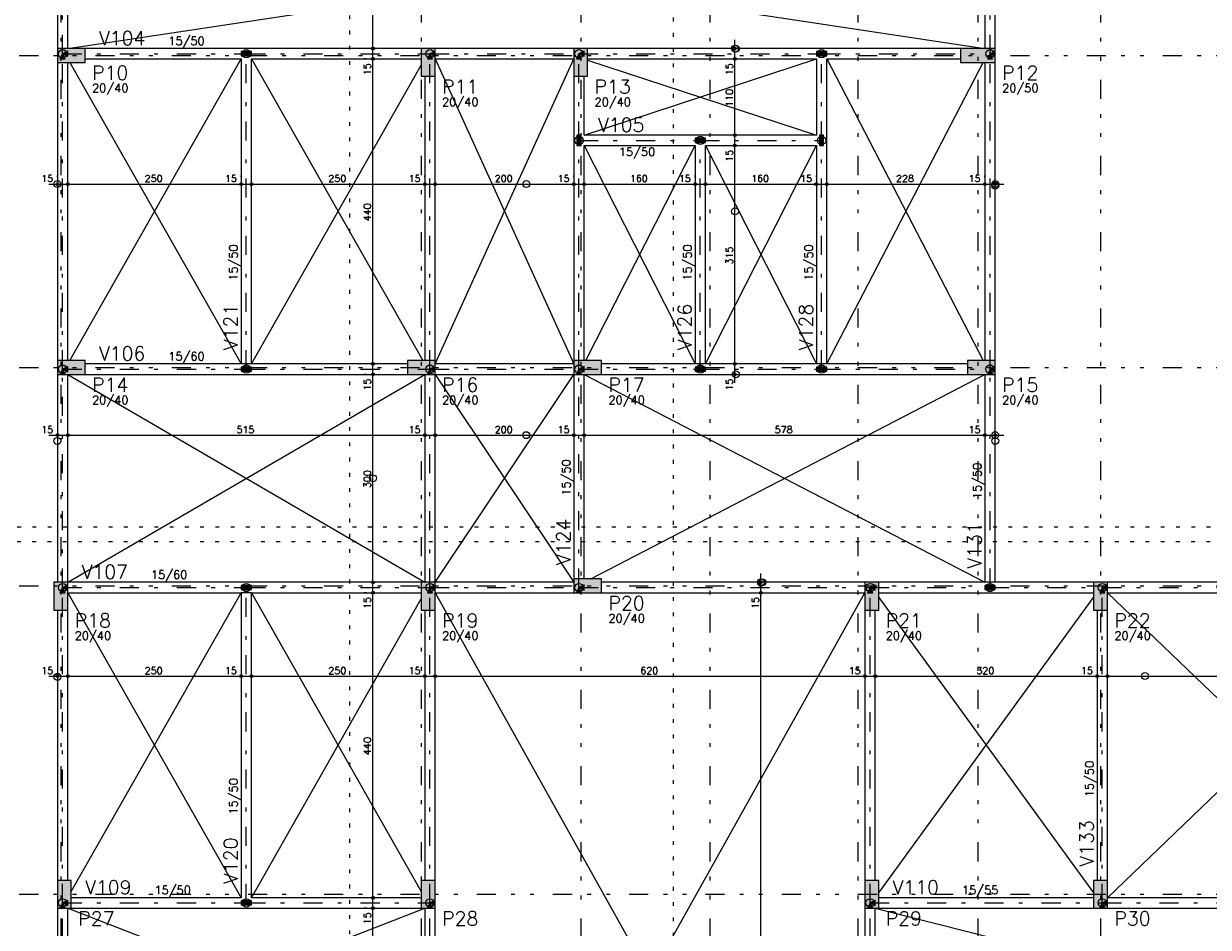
# Model space of a CAD drawing. Extents: x 0 to 119, y 0 to 84.
# Tile 7 of 14: x 17 to 48, y 41 to 64. Entities that reach past the tile are written whole.
import ezdxf

# ---------------------------------------------------------------- set-up
doc = ezdxf.new("R2010")
doc.units = 0
doc.header["$MEASUREMENT"] = 0
for name, pattern in [('ESTILO_TQS_0002', [0.4, 0.1, -0.3]), ('ESTILO_TQS_0003', [1.5, 0.5, -0.4, 0.1, -0.5]), ('ESTILO_TQS_0004', [2, 0.5, -0.4, 0.1, -0.4, 0.1, -0.5])]:
    doc.linetypes.add(name, pattern=pattern)
for name, color, linetype in [('1', 1, 'CONTINUOUS'), ('2', 2, 'CONTINUOUS'), ('3', 3, 'CONTINUOUS'), ('4', 4, 'CONTINUOUS'), ('6', 6, 'CONTINUOUS'), ('9', 9, 'CONTINUOUS')]:
    doc.layers.add(name, color=color, linetype=linetype)
doc.styles.get("Standard").update_dxf_attribs({"font": 'ROMANS.SHX'})

msp = doc.modelspace()

# ---------------------------------------------------------------- linework, layer by layer
at = {"layer": '1', "linetype": 'ESTILO_TQS_0004'}
for p, q in [((17.66, 80.782), (17.66, 12.6)), ((27.115, 80.782), (27.115, 12.6)), ((31.296, 80.782), (31.296, 12.6)), ((34.687, 80.782), (34.687, 12.6)), ((38.569, 80.782), (38.569, 12.6)), ((41.715, 80.782), (41.715, 12.6)), ((44.933, 80.782), (44.933, 12.6)), ((12.569, 63.419), (78.533, 63.419)), ((12.569, 55.237), (78.533, 55.237)), ((12.569, 49.509), (78.533, 49.509)), ((12.569, 41.419), (78.533, 41.419))]:
    msp.add_line(p, q, dxfattribs=at)
at = {"layer": '1', "linetype": 'Continuous'}
for p, q in [((25.847, 63.373), (25.847, 67.464)), ((25.847, 63.1), (25.847, 63.828)), ((35.342, 63.1), (35.342, 63.828)), ((17.933, 63.419), (17.933, 63.419)), ((25.676, 63.6), (25.62, 63.6)), ((25.676, 63.6), (25.62, 63.6)), ((25.847, 55.1), (25.847, 63.555)), ((25.903, 63.6), (25.903, 63.6)), ((25.903, 63.6), (25.903, 63.6)), ((35.342, 63.6), (35.342, 63.6)), ((35.342, 61.1), (35.342, 63.555)), ((41.715, 63.419), (41.715, 63.419)), ((25.676, 63.328), (25.62, 63.328)), ((25.676, 63.328), (25.62, 63.328)), ((25.903, 63.328), (25.903, 63.328)), ((25.903, 63.328), (25.903, 63.328)), ((27.296, 63.237), (27.296, 63.237)), ((31.296, 63.237), (31.296, 63.237)), ((35.342, 63.328), (35.342, 63.328)), ((35.342, 63.328), (35.342, 63.328)), ((35.342, 60.828), (35.342, 61.555)), ((35.342, 61.328), (35.342, 61.328)), ((35.342, 61.328), (35.342, 61.328)), ((35.342, 55.1), (35.342, 61.282)), ((35.342, 61.055), (35.342, 61.055)), ((35.342, 61.055), (35.342, 61.055)), ((17.342, 60.046), (18.069, 60.046)), ((17.569, 60.228), (17.569, 60.273)), ((17.569, 60.001), (17.569, 60.001)), ((17.615, 60.046), (22.615, 60.046)), ((17.842, 60.228), (17.842, 60.273)), ((17.842, 60.228), (17.842, 60.273)), ((17.842, 60.001), (17.842, 60.001)), ((17.842, 60.001), (17.842, 60.001)), ((22.16, 60.046), (22.887, 60.046)), ((22.387, 60.228), (22.387, 60.273)), ((22.387, 60.228), (22.387, 60.273)), ((22.387, 60.001), (22.387, 60.001)), ((22.387, 60.001), (22.387, 60.001)), ((22.433, 60.046), (27.433, 60.046)), ((22.66, 60.228), (22.66, 60.273)), ((22.66, 60.228), (22.66, 60.273)), ((22.66, 60.001), (22.66, 60.001)), ((22.66, 60.001), (22.66, 60.001)), ((26.978, 60.046), (27.706, 60.046)), ((27.206, 60.228), (27.206, 60.273)), ((27.206, 60.228), (27.206, 60.273)), ((27.206, 60.001), (27.206, 60.001)), ((27.206, 60.001), (27.206, 60.001)), ((27.251, 60.046), (31.342, 60.046)), ((27.478, 60.228), (27.478, 60.273)), ((27.478, 60.228), (27.478, 60.273)), ((27.478, 60.001), (27.478, 60.001)), ((27.478, 60.001), (27.478, 60.001)), ((30.887, 60.046), (31.615, 60.046)), ((31.115, 60.228), (31.115, 60.273)), ((31.115, 60.228), (31.115, 60.273)), ((31.115, 60.001), (31.115, 60.001)), ((31.115, 60.001), (31.115, 60.001)), ((31.16, 60.046), (34.524, 60.046)), ((31.387, 60.228), (31.387, 60.273)), ((31.387, 60.228), (31.387, 60.273)), ((31.387, 60.001), (31.387, 60.001)), ((31.387, 60.001), (31.387, 60.001)), ((34.069, 60.046), (34.796, 60.046)), ((34.296, 60.228), (34.296, 60.273)), ((34.296, 60.228), (34.296, 60.273)), ((34.296, 60.001), (34.296, 60.001)), ((34.296, 60.001), (34.296, 60.001)), ((34.342, 60.046), (37.706, 60.046)), ((34.569, 60.228), (34.569, 60.273)), ((34.569, 60.228), (34.569, 60.273)), ((34.569, 60.001), (34.569, 60.001)), ((34.569, 60.001), (34.569, 60.001)), ((37.251, 60.046), (37.978, 60.046)), ((37.478, 60.228), (37.478, 60.273)), ((37.478, 60.228), (37.478, 60.273)), ((37.478, 60.001), (37.478, 60.001)), ((37.478, 60.001), (37.478, 60.001)), ((37.524, 60.046), (42.124, 60.046)), ((37.751, 60.228), (37.751, 60.273)), ((37.751, 60.228), (37.751, 60.273)), ((37.751, 60.001), (37.751, 60.001)), ((37.751, 60.001), (37.751, 60.001)), ((41.669, 60.046), (42.396, 60.046)), ((41.896, 60.228), (41.896, 60.273)), ((41.896, 60.228), (41.896, 60.273)), ((41.896, 60.001), (41.896, 60.001)), ((41.896, 60.001), (41.896, 60.001)), ((42.169, 60.228), (42.169, 60.273)), ((42.169, 60.001), (42.169, 60.001)), ((25.676, 55.328), (25.62, 55.328)), ((25.676, 55.328), (25.62, 55.328)), ((25.847, 54.828), (25.847, 55.555)), ((25.903, 55.328), (25.903, 55.328)), ((25.903, 55.328), (25.903, 55.328)), ((35.342, 54.828), (35.342, 55.555)), ((35.342, 55.328), (35.342, 55.328)), ((35.342, 55.328), (35.342, 55.328)), ((17.933, 55.237), (17.933, 55.237)), ((25.676, 55.055), (25.62, 55.055)), ((25.676, 55.055), (25.62, 55.055)), ((25.847, 49.373), (25.847, 55.282)), ((25.903, 55.055), (25.903, 55.055)), ((25.903, 55.055), (25.903, 55.055)), ((27.115, 55.237), (27.115, 55.237)), ((31.478, 55.237), (31.478, 55.237)), ((35.342, 55.055), (35.342, 55.055)), ((41.806, 55.237), (41.806, 55.237)), ((17.342, 53.46), (18.069, 53.46)), ((17.569, 53.46), (17.569, 53.46)), ((17.615, 53.46), (27.433, 53.46)), ((17.842, 53.46), (17.842, 53.46)), ((17.842, 53.46), (17.842, 53.46)), ((26.978, 53.46), (27.706, 53.46)), ((27.206, 53.46), (27.206, 53.46)), ((27.206, 53.46), (27.206, 53.46)), ((27.251, 53.46), (31.342, 53.46)), ((27.478, 53.46), (27.478, 53.46)), ((27.478, 53.46), (27.478, 53.46)), ((30.887, 53.46), (31.615, 53.46)), ((31.115, 53.46), (31.115, 53.46)), ((31.115, 53.46), (31.115, 53.46)), ((31.16, 53.46), (42.124, 53.46)), ((31.387, 53.46), (31.387, 53.46)), ((31.387, 53.46), (31.387, 53.46)), ((41.669, 53.46), (42.396, 53.46)), ((41.896, 53.46), (41.896, 53.46)), ((41.896, 53.46), (41.896, 53.46)), ((42.169, 53.46), (42.169, 53.46)), ((25.847, 49.1), (25.847, 49.828)), ((36.022, 49.1), (36.022, 49.828)), ((25.676, 49.6), (25.62, 49.6)), ((25.676, 49.6), (25.62, 49.6)), ((25.847, 41.1), (25.847, 49.555)), ((25.903, 49.6), (25.903, 49.6)), ((25.903, 49.6), (25.903, 49.6)), ((31.478, 49.509), (31.478, 49.509)), ((36.022, 49.6), (36.022, 49.6)), ((36.022, 28.919), (36.022, 49.555)), ((17.66, 49.237), (17.66, 49.237)), ((25.676, 49.328), (25.62, 49.328)), ((25.676, 49.328), (25.62, 49.328)), ((25.903, 49.328), (25.903, 49.328)), ((25.903, 49.328), (25.903, 49.328)), ((27.296, 49.237), (27.296, 49.237)), ((36.022, 49.328), (36.022, 49.328)), ((36.022, 49.328), (36.022, 49.328)), ((38.933, 49.237), (38.933, 49.237)), ((44.933, 49.237), (44.933, 49.237)), ((17.342, 47.14), (18.069, 47.14)), ((17.569, 47.14), (17.569, 47.14)), ((17.615, 47.14), (22.615, 47.14)), ((17.842, 47.14), (17.842, 47.14)), ((17.842, 47.14), (17.842, 47.14)), ((22.16, 47.14), (22.887, 47.14)), ((22.387, 47.14), (22.387, 47.14)), ((22.387, 47.14), (22.387, 47.14)), ((22.433, 47.14), (27.433, 47.14)), ((22.66, 47.14), (22.66, 47.14)), ((22.66, 47.14), (22.66, 47.14)), ((26.978, 47.14), (27.706, 47.14)), ((27.206, 47.14), (27.206, 47.14)), ((27.206, 47.14), (27.206, 47.14)), ((27.251, 47.14), (38.978, 47.14)), ((27.478, 47.14), (27.478, 47.14)), ((27.478, 47.14), (27.478, 47.14)), ((38.524, 47.14), (39.251, 47.14)), ((38.751, 47.14), (38.751, 47.14)), ((38.751, 47.14), (38.751, 47.14)), ((38.796, 47.14), (45.069, 47.14)), ((39.024, 47.14), (39.024, 47.14)), ((39.024, 47.14), (39.024, 47.14)), ((44.615, 47.14), (45.342, 47.14)), ((44.842, 47.14), (44.842, 47.14)), ((44.842, 47.14), (44.842, 47.14)), ((44.887, 47.14), (53.669, 47.14)), ((45.115, 47.14), (45.115, 47.14)), ((45.115, 47.14), (45.115, 47.14)), ((17.751, 41.419), (17.751, 41.419)), ((25.847, 40.828), (25.847, 41.555)), ((27.296, 41.419), (27.296, 41.419)), ((38.933, 41.419), (38.933, 41.419)), ((44.933, 41.419), (44.933, 41.419)), ((25.676, 41.328), (25.62, 41.328)), ((25.676, 41.328), (25.62, 41.328)), ((25.676, 41.055), (25.62, 41.055)), ((25.676, 41.055), (25.62, 41.055)), ((25.847, 37.191), (25.847, 41.282)), ((25.903, 41.328), (25.903, 41.328)), ((25.903, 41.328), (25.903, 41.328)), ((25.903, 41.055), (25.903, 41.055)), ((25.903, 41.055), (25.903, 41.055))]:
    msp.add_line(p, q, dxfattribs=at)
at = {"layer": '1', "linetype": 'ESTILO_TQS_0003'}
for p, q in [((17.706, 63.464), (17.706, 67.373)), ((42.033, 63.464), (42.033, 67.373)), ((17.706, 55.191), (17.706, 63.464)), ((17.706, 63.464), (22.524, 63.464)), ((22.524, 63.464), (27.342, 63.464)), ((22.524, 55.191), (22.524, 63.464)), ((27.342, 63.464), (31.251, 63.464)), ((27.342, 55.191), (27.342, 63.464)), ((31.251, 63.464), (37.615, 63.464)), ((31.251, 61.191), (31.251, 63.464)), ((37.615, 63.464), (42.033, 63.464)), ((37.615, 61.191), (37.615, 63.464)), ((42.033, 55.191), (42.033, 63.464)), ((31.251, 55.191), (31.251, 61.191)), ((31.251, 61.191), (34.433, 61.191)), ((34.433, 61.191), (37.615, 61.191)), ((34.433, 55.191), (34.433, 61.191)), ((37.615, 55.191), (37.615, 61.191)), ((17.706, 49.464), (17.706, 55.191)), ((17.706, 55.191), (22.524, 55.191)), ((22.524, 55.191), (27.342, 55.191)), ((27.342, 55.191), (31.251, 55.191)), ((27.342, 49.464), (27.342, 55.191)), ((31.251, 55.191), (34.433, 55.191)), ((31.251, 49.464), (31.251, 55.191)), ((34.433, 55.191), (37.615, 55.191)), ((37.615, 55.191), (42.033, 55.191)), ((42.033, 49.464), (42.033, 55.191)), ((17.706, 41.191), (17.706, 49.464)), ((17.706, 49.464), (22.524, 49.464)), ((22.524, 49.464), (27.342, 49.464)), ((22.524, 41.191), (22.524, 49.464)), ((27.342, 49.464), (31.251, 49.464)), ((27.342, 41.191), (27.342, 49.464)), ((31.251, 49.464), (38.887, 49.464)), ((38.887, 49.464), (42.033, 49.464)), ((38.887, 41.191), (38.887, 49.464)), ((42.033, 49.464), (44.978, 49.464)), ((44.978, 49.464), (53.578, 49.464)), ((44.978, 41.191), (44.978, 49.464)), ((17.706, 37.282), (17.706, 41.191)), ((17.706, 41.191), (22.524, 41.191)), ((22.524, 41.191), (27.342, 41.191)), ((27.342, 37.282), (27.342, 41.191)), ((38.887, 37.282), (38.887, 41.191)), ((38.887, 41.191), (44.978, 41.191)), ((44.978, 41.191), (53.578, 41.191))]:
    msp.add_line(p, q, dxfattribs=at)
at = {"layer": '1', "linetype": 'Continuous'}
for points in [[(17.569, 67.237), (17.569, 63.6)], [(17.842, 63.6), (17.842, 67.237)], [(41.896, 67.237), (41.896, 63.6)], [(42.169, 63.6), (42.169, 67.237)], [(17.637, 63.328), (17.774, 63.328), (17.706, 63.464), (17.637, 63.328)], [(17.842, 63.396), (17.842, 63.532), (17.706, 63.464), (17.842, 63.396)], [(22.524, 63.6), (18.296, 63.6)], [(22.387, 63.519), (22.387, 63.409), (22.66, 63.409), (22.66, 63.519), (22.387, 63.519)], [(27.115, 63.6), (22.524, 63.6)], [(27.274, 63.328), (27.41, 63.328), (27.342, 63.464), (27.274, 63.328)], [(27.478, 63.396), (27.478, 63.532), (27.342, 63.464), (27.478, 63.396)], [(31.115, 63.6), (27.478, 63.6)], [(31.183, 63.328), (31.319, 63.328), (31.251, 63.464), (31.183, 63.328)], [(31.387, 63.396), (31.387, 63.532), (31.251, 63.464), (31.387, 63.396)], [(37.615, 63.6), (31.478, 63.6)], [(37.478, 63.519), (37.478, 63.409), (37.751, 63.409), (37.751, 63.519), (37.478, 63.519)], [(41.26, 63.6), (37.615, 63.6)], [(41.965, 63.328), (42.101, 63.328), (42.033, 63.464), (41.965, 63.328)], [(42.169, 63.396), (42.169, 63.532), (42.033, 63.464), (42.169, 63.396)], [(17.569, 63.237), (17.569, 55.419)], [(17.842, 55.419), (17.842, 63.237)], [(18.296, 63.328), (22.387, 63.328)], [(22.387, 63.328), (22.387, 55.328)], [(22.66, 63.328), (27.115, 63.328)], [(22.66, 55.328), (22.66, 63.328)], [(27.478, 63.328), (31.115, 63.328)], [(31.478, 63.328), (37.478, 63.328)], [(37.478, 63.328), (37.478, 61.328)], [(37.751, 63.328), (41.26, 63.328)], [(37.751, 61.191), (37.751, 63.328)], [(41.896, 63.237), (41.896, 55.419)], [(42.169, 55.419), (42.169, 63.237)], [(27.206, 62.873), (27.206, 55.419)], [(27.478, 55.419), (27.478, 62.873)], [(31.115, 62.873), (31.115, 61.191)], [(31.387, 61.328), (31.387, 62.873)], [(31.196, 61.055), (31.306, 61.055), (31.306, 61.328), (31.196, 61.328), (31.196, 61.055)], [(34.433, 61.328), (31.387, 61.328)], [(34.296, 61.246), (34.296, 61.137), (34.569, 61.137), (34.569, 61.246), (34.296, 61.246)], [(37.478, 61.328), (34.433, 61.328)], [(37.56, 61.055), (37.669, 61.055), (37.669, 61.328), (37.56, 61.328), (37.56, 61.055)], [(31.115, 61.191), (31.115, 55.419)], [(31.387, 55.419), (31.387, 61.055)], [(31.387, 61.055), (34.296, 61.055)], [(34.296, 61.055), (34.296, 55.328)], [(34.569, 61.055), (37.478, 61.055)], [(34.569, 55.328), (34.569, 61.055)], [(37.478, 61.055), (37.478, 55.328)], [(37.751, 55.328), (37.751, 61.191)], [(22.387, 55.328), (18.296, 55.328)], [(22.66, 55.328), (22.387, 55.328)], [(26.751, 55.328), (22.66, 55.328)], [(31.115, 55.328), (27.478, 55.328)], [(34.296, 55.328), (31.842, 55.328)], [(34.569, 55.328), (34.296, 55.328)], [(37.478, 55.328), (34.569, 55.328)], [(37.751, 55.328), (37.478, 55.328)], [(41.442, 55.328), (37.751, 55.328)], [(17.569, 55.055), (17.569, 49.6)], [(17.637, 55.055), (17.774, 55.055), (17.706, 55.191), (17.637, 55.055)], [(17.842, 55.123), (17.842, 55.259), (17.706, 55.191), (17.842, 55.123)], [(17.842, 49.6), (17.842, 55.055)], [(18.296, 55.055), (22.524, 55.055)], [(22.387, 55.246), (22.387, 55.137), (22.66, 55.137), (22.66, 55.246), (22.387, 55.246)], [(22.524, 55.055), (26.751, 55.055)], [(27.206, 55.055), (27.206, 49.6)], [(27.274, 55.055), (27.41, 55.055), (27.342, 55.191), (27.274, 55.055)], [(27.478, 55.123), (27.478, 55.259), (27.342, 55.191), (27.478, 55.123)], [(27.478, 55.055), (31.115, 55.055)], [(27.478, 49.6), (27.478, 55.055)], [(31.115, 55.055), (31.115, 49.691)], [(31.183, 55.055), (31.319, 55.055), (31.251, 55.191), (31.183, 55.055)], [(31.387, 55.123), (31.387, 55.259), (31.251, 55.191), (31.387, 55.123)], [(31.387, 49.691), (31.387, 55.055)], [(31.842, 55.055), (34.433, 55.055)], [(34.296, 55.246), (34.296, 55.137), (34.569, 55.137), (34.569, 55.246), (34.296, 55.246)], [(34.433, 55.055), (37.615, 55.055)], [(37.478, 55.246), (37.478, 55.137), (37.751, 55.137), (37.751, 55.246), (37.478, 55.246)], [(37.615, 55.055), (41.442, 55.055)], [(41.896, 55.055), (41.896, 49.6)], [(41.965, 55.055), (42.101, 55.055), (42.033, 55.191), (41.965, 55.055)], [(42.169, 55.123), (42.169, 55.259), (42.033, 55.191), (42.169, 55.123)], [(42.169, 49.6), (42.169, 55.055)], [(17.637, 49.328), (17.774, 49.328), (17.706, 49.464), (17.637, 49.328)], [(17.842, 49.396), (17.842, 49.532), (17.706, 49.464), (17.842, 49.396)], [(22.524, 49.6), (17.842, 49.6)], [(22.387, 49.519), (22.387, 49.409), (22.66, 49.409), (22.66, 49.519), (22.387, 49.519)], [(27.115, 49.6), (22.524, 49.6)], [(27.274, 49.328), (27.41, 49.328), (27.342, 49.464), (27.274, 49.328)], [(27.478, 49.396), (27.478, 49.532), (27.342, 49.464), (27.478, 49.396)], [(31.115, 49.6), (27.478, 49.6)], [(31.183, 49.328), (31.319, 49.328), (31.251, 49.464), (31.183, 49.328)], [(31.387, 49.396), (31.387, 49.532), (31.251, 49.464), (31.387, 49.396)], [(38.751, 49.6), (31.842, 49.6)], [(38.819, 49.328), (38.956, 49.328), (38.887, 49.464), (38.819, 49.328)], [(39.024, 49.396), (39.024, 49.532), (38.887, 49.464), (39.024, 49.396)], [(41.896, 49.6), (39.115, 49.6)], [(42.169, 49.6), (41.896, 49.6)], [(41.896, 49.519), (41.896, 49.409), (42.169, 49.409), (42.169, 49.519), (41.896, 49.519)], [(44.751, 49.6), (42.169, 49.6)], [(44.91, 49.328), (45.046, 49.328), (44.978, 49.464), (44.91, 49.328)], [(45.115, 49.396), (45.115, 49.532), (44.978, 49.464), (45.115, 49.396)], [(53.351, 49.6), (45.115, 49.6)], [(17.842, 49.328), (22.387, 49.328)], [(22.387, 49.328), (22.387, 41.328)], [(22.66, 49.328), (22.387, 49.328)], [(22.66, 49.328), (27.115, 49.328)], [(22.66, 41.328), (22.66, 49.328)], [(27.478, 49.328), (31.115, 49.328)], [(31.842, 49.328), (38.751, 49.328)], [(39.115, 49.328), (42.033, 49.328)], [(42.033, 49.328), (44.751, 49.328)], [(45.115, 49.328), (53.351, 49.328)], [(17.569, 48.873), (17.569, 41.782)], [(17.842, 41.782), (17.842, 48.873)], [(27.206, 48.873), (27.206, 41.782)], [(27.478, 41.782), (27.478, 48.873)], [(38.751, 48.873), (38.751, 41.782)], [(39.024, 41.782), (39.024, 48.873)], [(44.842, 48.873), (44.842, 41.782)], [(45.115, 41.782), (45.115, 48.873)], [(17.569, 41.055), (17.569, 37.419)], [(17.637, 41.055), (17.774, 41.055), (17.706, 41.191), (17.637, 41.055)], [(17.842, 41.123), (17.842, 41.259), (17.706, 41.191), (17.842, 41.123)], [(17.842, 37.419), (17.842, 41.055)], [(22.387, 41.328), (17.933, 41.328)], [(17.933, 41.055), (22.524, 41.055)], [(22.387, 41.246), (22.387, 41.137), (22.66, 41.137), (22.66, 41.246), (22.387, 41.246)], [(22.524, 41.055), (27.115, 41.055)], [(27.115, 41.328), (22.66, 41.328)], [(27.206, 41.055), (27.206, 37.419)], [(27.274, 41.055), (27.41, 41.055), (27.342, 41.191), (27.274, 41.055)], [(27.478, 41.123), (27.478, 41.259), (27.342, 41.191), (27.478, 41.123)], [(27.478, 37.419), (27.478, 41.055)], [(38.751, 41.055), (38.751, 37.419)], [(38.819, 41.055), (38.956, 41.055), (38.887, 41.191), (38.819, 41.055)], [(39.024, 41.123), (39.024, 41.259), (38.887, 41.191), (39.024, 41.123)], [(39.024, 37.419), (39.024, 41.055)], [(44.751, 41.328), (39.115, 41.328)], [(39.115, 41.055), (44.751, 41.055)], [(44.91, 41.055), (45.046, 41.055), (44.978, 41.191), (44.91, 41.055)], [(45.115, 41.123), (45.115, 41.259), (44.978, 41.191), (45.115, 41.123)], [(53.351, 41.328), (45.115, 41.328)], [(45.115, 41.055), (53.351, 41.055)]]:
    msp.add_lwpolyline(points, dxfattribs=at)
for centre, radius in [((17.706, 63.464), 0.109), ((17.706, 63.464), 0.109), ((22.524, 63.464), 0.109), ((22.524, 63.464), 0.109), ((25.847, 63.6), 0.0364), ((25.847, 63.6), 0.0364), ((25.847, 63.6), 0.0182), ((25.847, 63.6), 0.0182), ((27.342, 63.464), 0.109), ((27.342, 63.464), 0.109), ((31.251, 63.464), 0.109), ((31.251, 63.464), 0.109), ((35.342, 63.6), 0.0909), ((35.365, 63.6), 0.0909), ((35.342, 63.6), 0.0364), ((35.342, 63.6), 0.0182), ((37.615, 63.464), 0.109), ((37.615, 63.464), 0.109), ((42.033, 63.464), 0.109), ((42.033, 63.464), 0.109), ((25.847, 63.328), 0.0364), ((25.847, 63.328), 0.0364), ((25.847, 63.328), 0.0182), ((25.847, 63.328), 0.0182), ((35.342, 63.328), 0.0364), ((35.342, 63.328), 0.0364), ((35.342, 63.328), 0.0182), ((35.342, 63.328), 0.0182), ((31.251, 61.191), 0.109), ((31.251, 61.191), 0.109), ((34.433, 61.191), 0.109), ((34.433, 61.191), 0.109), ((35.342, 61.328), 0.0364), ((35.342, 61.328), 0.0364), ((35.342, 61.328), 0.0182), ((35.342, 61.328), 0.0182), ((37.615, 61.191), 0.109), ((37.615, 61.191), 0.109), ((35.342, 61.055), 0.0364), ((35.342, 61.055), 0.0364), ((35.342, 61.055), 0.0182), ((35.342, 61.055), 0.0182), ((17.569, 60.046), 0.0909), ((17.569, 60.046), 0.0364), ((17.569, 60.046), 0.0182), ((17.842, 60.046), 0.0364), ((17.842, 60.046), 0.0364), ((17.842, 60.046), 0.0182), ((17.842, 60.046), 0.0182), ((22.387, 60.046), 0.0364), ((22.387, 60.046), 0.0364), ((22.387, 60.046), 0.0182), ((22.387, 60.046), 0.0182), ((22.66, 60.046), 0.0364), ((22.66, 60.046), 0.0364), ((22.66, 60.046), 0.0182), ((22.66, 60.046), 0.0182), ((27.206, 60.046), 0.0364), ((27.206, 60.046), 0.0364), ((27.206, 60.046), 0.0182), ((27.206, 60.046), 0.0182), ((27.478, 60.046), 0.0364), ((27.478, 60.046), 0.0364), ((27.478, 60.046), 0.0182), ((27.478, 60.046), 0.0182), ((29.869, 60.046), 0.0909), ((31.115, 60.046), 0.0364), ((31.115, 60.046), 0.0364), ((31.115, 60.046), 0.0182), ((31.115, 60.046), 0.0182), ((31.387, 60.046), 0.0364), ((31.387, 60.046), 0.0364), ((31.387, 60.046), 0.0182), ((31.387, 60.046), 0.0182), ((34.296, 60.046), 0.0364), ((34.296, 60.046), 0.0364), ((34.296, 60.046), 0.0182), ((34.296, 60.046), 0.0182), ((34.569, 60.046), 0.0364), ((34.569, 60.046), 0.0364), ((34.569, 60.046), 0.0182), ((34.569, 60.046), 0.0182), ((37.478, 60.046), 0.0364), ((37.478, 60.046), 0.0364), ((37.478, 60.046), 0.0182), ((37.478, 60.046), 0.0182), ((37.751, 60.046), 0.0364), ((37.751, 60.046), 0.0364), ((37.751, 60.046), 0.0182), ((37.751, 60.046), 0.0182), ((41.896, 60.046), 0.0364), ((41.896, 60.046), 0.0364), ((41.896, 60.046), 0.0182), ((41.896, 60.046), 0.0182), ((42.169, 60.046), 0.0909), ((42.169, 60.001), 0.0909), ((42.169, 60.046), 0.0364), ((42.169, 60.046), 0.0182), ((35.342, 59.328), 0.0909), ((25.847, 55.328), 0.0364), ((25.847, 55.328), 0.0364), ((25.847, 55.328), 0.0182), ((25.847, 55.328), 0.0182), ((35.342, 55.328), 0.0364), ((35.342, 55.328), 0.0364), ((35.342, 55.328), 0.0182), ((35.342, 55.328), 0.0182), ((17.706, 55.191), 0.109), ((17.706, 55.191), 0.109), ((22.524, 55.191), 0.109), ((22.524, 55.191), 0.109), ((25.847, 55.055), 0.0364), ((25.847, 55.055), 0.0364), ((25.847, 55.055), 0.0182), ((25.847, 55.055), 0.0182), ((27.342, 55.191), 0.109), ((27.342, 55.191), 0.109), ((31.251, 55.191), 0.109), ((31.251, 55.191), 0.109), ((34.433, 55.191), 0.109), ((34.433, 55.191), 0.109), ((35.365, 55.055), 0.0909), ((35.342, 55.055), 0.0364), ((35.342, 55.055), 0.0182), ((37.615, 55.191), 0.109), ((37.615, 55.191), 0.109), ((42.033, 55.191), 0.109), ((42.033, 55.191), 0.109), ((17.569, 53.46), 0.0364), ((17.569, 53.46), 0.0182), ((17.842, 53.46), 0.0364), ((17.842, 53.46), 0.0364), ((17.842, 53.46), 0.0182), ((17.842, 53.46), 0.0182), ((27.206, 53.46), 0.0364), ((27.206, 53.46), 0.0364), ((27.206, 53.46), 0.0182), ((27.206, 53.46), 0.0182), ((27.478, 53.46), 0.0364), ((27.478, 53.46), 0.0364), ((27.478, 53.46), 0.0182), ((27.478, 53.46), 0.0182), ((29.869, 53.46), 0.0909), ((31.115, 53.46), 0.0364), ((31.115, 53.46), 0.0364), ((31.115, 53.46), 0.0182), ((31.115, 53.46), 0.0182), ((31.387, 53.46), 0.0364), ((31.387, 53.46), 0.0364), ((31.387, 53.46), 0.0182), ((31.387, 53.46), 0.0182), ((41.896, 53.46), 0.0364), ((41.896, 53.46), 0.0364), ((41.896, 53.46), 0.0182), ((41.896, 53.46), 0.0182), ((42.169, 53.46), 0.0909), ((42.169, 53.46), 0.0364), ((42.169, 53.46), 0.0182), ((17.569, 53.309), 0.0909), ((42.169, 53.309), 0.0909), ((25.847, 52.328), 0.0909), ((17.706, 49.464), 0.109), ((17.706, 49.464), 0.109), ((22.524, 49.464), 0.109), ((22.524, 49.464), 0.109), ((25.847, 49.6), 0.0364), ((25.847, 49.6), 0.0364), ((25.847, 49.6), 0.0182), ((25.847, 49.6), 0.0182), ((27.342, 49.464), 0.109), ((27.342, 49.464), 0.109), ((31.251, 49.464), 0.109), ((31.251, 49.464), 0.109), ((36.022, 49.6), 0.0909), ((36.059, 49.6), 0.0909), ((36.022, 49.6), 0.0364), ((36.022, 49.6), 0.0182), ((38.887, 49.464), 0.109), ((38.887, 49.464), 0.109), ((42.033, 49.464), 0.109), ((42.033, 49.464), 0.109), ((44.978, 49.464), 0.109), ((44.978, 49.464), 0.109), ((25.847, 49.328), 0.0364), ((25.847, 49.328), 0.0364), ((25.847, 49.328), 0.0182), ((25.847, 49.328), 0.0182), ((36.022, 49.328), 0.0364), ((36.022, 49.328), 0.0364), ((36.022, 49.328), 0.0182), ((36.022, 49.328), 0.0182), ((17.569, 47.121), 0.0909), ((17.569, 47.14), 0.0364), ((17.569, 47.14), 0.0182), ((17.842, 47.14), 0.0364), ((17.842, 47.14), 0.0364), ((17.842, 47.14), 0.0182), ((17.842, 47.14), 0.0182), ((22.387, 47.14), 0.0364), ((22.387, 47.14), 0.0364), ((22.387, 47.14), 0.0182), ((22.387, 47.14), 0.0182), ((22.66, 47.14), 0.0364), ((22.66, 47.14), 0.0364), ((22.66, 47.14), 0.0182), ((22.66, 47.14), 0.0182), ((27.206, 47.14), 0.0364), ((27.206, 47.14), 0.0364), ((27.206, 47.14), 0.0182), ((27.206, 47.14), 0.0182), ((27.478, 47.14), 0.0364), ((27.478, 47.14), 0.0364), ((27.478, 47.14), 0.0182), ((27.478, 47.14), 0.0182), ((38.751, 47.14), 0.0364), ((38.751, 47.14), 0.0364), ((38.751, 47.14), 0.0182), ((38.751, 47.14), 0.0182), ((39.024, 47.14), 0.0364), ((39.024, 47.14), 0.0364), ((39.024, 47.14), 0.0182), ((39.024, 47.14), 0.0182), ((44.842, 47.14), 0.0364), ((44.842, 47.14), 0.0364), ((44.842, 47.14), 0.0182), ((44.842, 47.14), 0.0182), ((45.115, 47.14), 0.0364), ((45.115, 47.14), 0.0364), ((45.115, 47.14), 0.0182), ((45.115, 47.14), 0.0182), ((46.096, 47.14), 0.0909), ((25.847, 41.328), 0.0364), ((25.847, 41.328), 0.0364), ((25.847, 41.328), 0.0182), ((25.847, 41.328), 0.0182), ((17.706, 41.191), 0.109), ((17.706, 41.191), 0.109), ((22.524, 41.191), 0.109), ((22.524, 41.191), 0.109), ((25.847, 41.055), 0.0364), ((25.847, 41.055), 0.0364), ((25.847, 41.055), 0.0182), ((25.847, 41.055), 0.0182), ((27.342, 41.191), 0.109), ((27.342, 41.191), 0.109), ((38.887, 41.191), 0.109), ((38.887, 41.191), 0.109), ((44.978, 41.191), 0.109), ((44.978, 41.191), 0.109)]:
    msp.add_circle(centre, radius, dxfattribs=at)
at = {"layer": '2', "linetype": 'Continuous'}
for p, q in [((17.842, 63.6), (41.896, 67.237)), ((17.842, 67.237), (41.896, 63.6)), ((17.894, 55.419), (22.387, 63.328)), ((17.894, 63.237), (22.387, 55.328)), ((22.66, 63.328), (27.154, 55.419)), ((22.66, 55.328), (27.115, 63.168)), ((27.478, 55.328), (31.115, 63.328)), ((27.478, 63.328), (31.115, 55.328)), ((31.387, 61.328), (37.478, 63.328)), ((31.478, 63.298), (37.478, 61.328)), ((37.751, 63.328), (41.849, 55.419)), ((37.751, 55.328), (41.849, 63.237)), ((31.387, 61.055), (34.296, 55.328)), ((31.434, 55.419), (34.296, 61.055)), ((34.569, 55.328), (37.478, 61.055)), ((34.569, 61.055), (37.478, 55.328)), ((17.842, 49.6), (27.206, 55.055)), ((17.842, 55.055), (27.206, 49.6)), ((27.478, 49.6), (31.115, 55.055)), ((27.478, 55.055), (31.115, 49.6)), ((31.387, 55.055), (41.896, 49.6)), ((31.562, 49.691), (41.896, 55.055)), ((17.842, 49.328), (22.387, 41.328)), ((17.933, 41.488), (22.387, 49.328)), ((22.66, 49.328), (27.115, 41.488)), ((22.66, 41.328), (27.115, 49.168)), ((27.478, 49.328), (38.7, 29.237)), ((27.529, 29.237), (38.751, 49.328)), ((39.115, 41.453), (44.751, 49.203)), ((39.115, 49.203), (44.751, 41.453)), ((45.115, 49.328), (53.351, 41.415)), ((45.115, 41.328), (53.351, 49.24)), ((17.842, 37.419), (27.206, 41.055)), ((17.842, 41.055), (27.206, 37.419)), ((39.024, 41.055), (53.442, 37.419))]:
    msp.add_line(p, q, dxfattribs=at)
at = {"layer": '3', "linetype": 'ESTILO_TQS_0002'}
for p, q in [((25.238, 25.571), (25.238, 77.934)), ((33.733, 26.311), (33.733, 77.511)), ((14.914, 51.054), (79.278, 51.054)), ((15.31, 50.673), (76.026, 50.673))]:
    msp.add_line(p, q, dxfattribs=at)
at = {"layer": '6', "linetype": 'Continuous'}
for points in [[(17.569, 63.6), (17.569, 63.237), (18.296, 63.237), (18.296, 63.6), (17.569, 63.6)], [(27.115, 62.873), (27.478, 62.873), (27.478, 63.6), (27.115, 63.6), (27.115, 62.873)], [(31.115, 62.873), (31.478, 62.873), (31.478, 63.6), (31.115, 63.6), (31.115, 62.873)], [(41.26, 63.6), (41.26, 63.237), (42.169, 63.237), (42.169, 63.6), (41.26, 63.6)], [(17.569, 55.419), (17.569, 55.055), (18.296, 55.055), (18.296, 55.419), (17.569, 55.419)], [(26.751, 55.419), (26.751, 55.055), (27.478, 55.055), (27.478, 55.419), (26.751, 55.419)], [(31.115, 55.419), (31.115, 55.055), (31.842, 55.055), (31.842, 55.419), (31.115, 55.419)], [(41.442, 55.419), (41.442, 55.055), (42.169, 55.055), (42.169, 55.419), (41.442, 55.419)], [(17.478, 48.873), (17.842, 48.873), (17.842, 49.6), (17.478, 49.6), (17.478, 48.873)], [(27.115, 48.873), (27.478, 48.873), (27.478, 49.6), (27.115, 49.6), (27.115, 48.873)], [(31.842, 49.328), (31.842, 49.691), (31.115, 49.691), (31.115, 49.328), (31.842, 49.328)], [(38.751, 48.873), (39.115, 48.873), (39.115, 49.6), (38.751, 49.6), (38.751, 48.873)], [(44.751, 48.873), (45.115, 48.873), (45.115, 49.6), (44.751, 49.6), (44.751, 48.873)], [(17.569, 41.055), (17.933, 41.055), (17.933, 41.782), (17.569, 41.782), (17.569, 41.055)], [(27.115, 41.055), (27.478, 41.055), (27.478, 41.782), (27.115, 41.782), (27.115, 41.055)], [(38.751, 41.055), (39.115, 41.055), (39.115, 41.782), (38.751, 41.782), (38.751, 41.055)], [(44.751, 41.055), (45.115, 41.055), (45.115, 41.782), (44.751, 41.782), (44.751, 41.055)]]:
    msp.add_lwpolyline(points, dxfattribs=at)
at = {"layer": '9', "linetype": 'Continuous'}
for points in [[(17.569, 63.6), (17.569, 63.237), (18.296, 63.237)], [(17.569, 63.6), (18.296, 63.237), (18.296, 63.6)], [(17.569, 63.6), (18.296, 63.6), (17.569, 63.6)], [(17.637, 63.328), (17.774, 63.328), (17.706, 63.464)], [(17.637, 63.328), (17.706, 63.464), (17.637, 63.328)], [(17.842, 63.396), (17.842, 63.532), (17.706, 63.464)], [(17.842, 63.396), (17.706, 63.464), (17.842, 63.396)], [(22.387, 63.519), (22.387, 63.409), (22.66, 63.409)], [(22.387, 63.519), (22.66, 63.409), (22.66, 63.519)], [(22.387, 63.519), (22.66, 63.519), (22.387, 63.519)], [(27.115, 62.873), (27.478, 62.873), (27.478, 63.6)], [(27.115, 62.873), (27.478, 63.6), (27.115, 63.6)], [(27.115, 62.873), (27.115, 63.6), (27.115, 62.873)], [(27.274, 63.328), (27.41, 63.328), (27.342, 63.464)], [(27.274, 63.328), (27.342, 63.464), (27.274, 63.328)], [(27.478, 63.396), (27.478, 63.532), (27.342, 63.464)], [(27.478, 63.396), (27.342, 63.464), (27.478, 63.396)], [(31.115, 62.873), (31.478, 62.873), (31.478, 63.6)], [(31.115, 62.873), (31.478, 63.6), (31.115, 63.6)], [(31.115, 62.873), (31.115, 63.6), (31.115, 62.873)], [(31.183, 63.328), (31.319, 63.328), (31.251, 63.464)], [(31.183, 63.328), (31.251, 63.464), (31.183, 63.328)], [(31.387, 63.396), (31.387, 63.532), (31.251, 63.464)], [(31.387, 63.396), (31.251, 63.464), (31.387, 63.396)], [(37.478, 63.519), (37.478, 63.409), (37.751, 63.409)], [(37.478, 63.519), (37.751, 63.409), (37.751, 63.519)], [(37.478, 63.519), (37.751, 63.519), (37.478, 63.519)], [(41.26, 63.6), (41.26, 63.237), (42.169, 63.237)], [(41.26, 63.6), (42.169, 63.237), (42.169, 63.6)], [(41.26, 63.6), (42.169, 63.6), (41.26, 63.6)], [(41.965, 63.328), (42.101, 63.328), (42.033, 63.464)], [(41.965, 63.328), (42.033, 63.464), (41.965, 63.328)], [(42.169, 63.396), (42.169, 63.532), (42.033, 63.464)], [(42.169, 63.396), (42.033, 63.464), (42.169, 63.396)], [(31.196, 61.055), (31.306, 61.055), (31.306, 61.328)], [(31.196, 61.055), (31.306, 61.328), (31.196, 61.328)], [(31.196, 61.055), (31.196, 61.328), (31.196, 61.055)], [(34.296, 61.246), (34.296, 61.137), (34.569, 61.137)], [(34.296, 61.246), (34.569, 61.137), (34.569, 61.246)], [(34.296, 61.246), (34.569, 61.246), (34.296, 61.246)], [(37.56, 61.055), (37.669, 61.055), (37.669, 61.328)], [(37.56, 61.055), (37.669, 61.328), (37.56, 61.328)], [(37.56, 61.055), (37.56, 61.328), (37.56, 61.055)], [(17.569, 55.419), (17.569, 55.055), (18.296, 55.055)], [(17.569, 55.419), (18.296, 55.055), (18.296, 55.419)], [(17.569, 55.419), (18.296, 55.419), (17.569, 55.419)], [(26.751, 55.419), (26.751, 55.055), (27.478, 55.055)], [(26.751, 55.419), (27.478, 55.055), (27.478, 55.419)], [(26.751, 55.419), (27.478, 55.419), (26.751, 55.419)], [(31.115, 55.419), (31.115, 55.055), (31.842, 55.055)], [(31.115, 55.419), (31.842, 55.055), (31.842, 55.419)], [(31.115, 55.419), (31.842, 55.419), (31.115, 55.419)], [(41.442, 55.419), (41.442, 55.055), (42.169, 55.055)], [(41.442, 55.419), (42.169, 55.055), (42.169, 55.419)], [(41.442, 55.419), (42.169, 55.419), (41.442, 55.419)], [(17.637, 55.055), (17.774, 55.055), (17.706, 55.191)], [(17.637, 55.055), (17.706, 55.191), (17.637, 55.055)], [(17.842, 55.123), (17.842, 55.259), (17.706, 55.191)], [(17.842, 55.123), (17.706, 55.191), (17.842, 55.123)], [(22.387, 55.246), (22.387, 55.137), (22.66, 55.137)], [(22.387, 55.246), (22.66, 55.137), (22.66, 55.246)], [(22.387, 55.246), (22.66, 55.246), (22.387, 55.246)], [(27.274, 55.055), (27.41, 55.055), (27.342, 55.191)], [(27.274, 55.055), (27.342, 55.191), (27.274, 55.055)], [(27.478, 55.123), (27.478, 55.259), (27.342, 55.191)], [(27.478, 55.123), (27.342, 55.191), (27.478, 55.123)], [(31.183, 55.055), (31.319, 55.055), (31.251, 55.191)], [(31.183, 55.055), (31.251, 55.191), (31.183, 55.055)], [(31.387, 55.123), (31.387, 55.259), (31.251, 55.191)], [(31.387, 55.123), (31.251, 55.191), (31.387, 55.123)], [(34.296, 55.246), (34.296, 55.137), (34.569, 55.137)], [(34.296, 55.246), (34.569, 55.137), (34.569, 55.246)], [(34.296, 55.246), (34.569, 55.246), (34.296, 55.246)], [(37.478, 55.246), (37.478, 55.137), (37.751, 55.137)], [(37.478, 55.246), (37.751, 55.137), (37.751, 55.246)], [(37.478, 55.246), (37.751, 55.246), (37.478, 55.246)], [(41.965, 55.055), (42.101, 55.055), (42.033, 55.191)], [(41.965, 55.055), (42.033, 55.191), (41.965, 55.055)], [(42.169, 55.123), (42.169, 55.259), (42.033, 55.191)], [(42.169, 55.123), (42.033, 55.191), (42.169, 55.123)], [(17.478, 48.873), (17.842, 48.873), (17.842, 49.6)], [(17.478, 48.873), (17.842, 49.6), (17.478, 49.6)], [(17.478, 48.873), (17.478, 49.6), (17.478, 48.873)], [(17.637, 49.328), (17.774, 49.328), (17.706, 49.464)], [(17.637, 49.328), (17.706, 49.464), (17.637, 49.328)], [(17.842, 49.396), (17.842, 49.532), (17.706, 49.464)], [(17.842, 49.396), (17.706, 49.464), (17.842, 49.396)], [(22.387, 49.519), (22.387, 49.409), (22.66, 49.409)], [(22.387, 49.519), (22.66, 49.409), (22.66, 49.519)], [(22.387, 49.519), (22.66, 49.519), (22.387, 49.519)], [(27.115, 48.873), (27.478, 48.873), (27.478, 49.6)], [(27.115, 48.873), (27.478, 49.6), (27.115, 49.6)], [(27.115, 48.873), (27.115, 49.6), (27.115, 48.873)], [(27.274, 49.328), (27.41, 49.328), (27.342, 49.464)], [(27.274, 49.328), (27.342, 49.464), (27.274, 49.328)], [(27.478, 49.396), (27.478, 49.532), (27.342, 49.464)], [(27.478, 49.396), (27.342, 49.464), (27.478, 49.396)], [(31.842, 49.328), (31.842, 49.691), (31.115, 49.691)], [(31.842, 49.328), (31.115, 49.691), (31.115, 49.328)], [(31.183, 49.328), (31.319, 49.328), (31.251, 49.464)], [(31.183, 49.328), (31.251, 49.464), (31.183, 49.328)], [(31.387, 49.396), (31.387, 49.532), (31.251, 49.464)], [(31.387, 49.396), (31.251, 49.464), (31.387, 49.396)], [(38.751, 48.873), (39.115, 48.873), (39.115, 49.6)], [(38.751, 48.873), (39.115, 49.6), (38.751, 49.6)], [(38.751, 48.873), (38.751, 49.6), (38.751, 48.873)], [(38.819, 49.328), (38.956, 49.328), (38.887, 49.464)], [(38.819, 49.328), (38.887, 49.464), (38.819, 49.328)], [(39.024, 49.396), (39.024, 49.532), (38.887, 49.464)], [(39.024, 49.396), (38.887, 49.464), (39.024, 49.396)], [(41.896, 49.519), (41.896, 49.409), (42.169, 49.409)], [(41.896, 49.519), (42.169, 49.409), (42.169, 49.519)], [(41.896, 49.519), (42.169, 49.519), (41.896, 49.519)], [(44.751, 48.873), (45.115, 48.873), (45.115, 49.6)], [(44.751, 48.873), (45.115, 49.6), (44.751, 49.6)], [(44.751, 48.873), (44.751, 49.6), (44.751, 48.873)], [(44.91, 49.328), (45.046, 49.328), (44.978, 49.464)], [(44.91, 49.328), (44.978, 49.464), (44.91, 49.328)], [(45.115, 49.396), (45.115, 49.532), (44.978, 49.464)], [(45.115, 49.396), (44.978, 49.464), (45.115, 49.396)], [(31.842, 49.328), (31.115, 49.328), (31.842, 49.328)], [(17.569, 41.055), (17.933, 41.055), (17.933, 41.782)], [(17.569, 41.055), (17.933, 41.782), (17.569, 41.782)], [(17.569, 41.055), (17.569, 41.782), (17.569, 41.055)], [(27.115, 41.055), (27.478, 41.055), (27.478, 41.782)], [(27.115, 41.055), (27.478, 41.782), (27.115, 41.782)], [(27.115, 41.055), (27.115, 41.782), (27.115, 41.055)], [(38.751, 41.055), (39.115, 41.055), (39.115, 41.782)], [(38.751, 41.055), (39.115, 41.782), (38.751, 41.782)], [(38.751, 41.055), (38.751, 41.782), (38.751, 41.055)], [(44.751, 41.055), (45.115, 41.055), (45.115, 41.782)], [(44.751, 41.055), (45.115, 41.782), (44.751, 41.782)], [(44.751, 41.055), (44.751, 41.782), (44.751, 41.055)], [(17.637, 41.055), (17.774, 41.055), (17.706, 41.191)], [(17.637, 41.055), (17.706, 41.191), (17.637, 41.055)], [(17.842, 41.123), (17.842, 41.259), (17.706, 41.191)], [(17.842, 41.123), (17.706, 41.191), (17.842, 41.123)], [(22.387, 41.246), (22.387, 41.137), (22.66, 41.137)], [(22.387, 41.246), (22.66, 41.137), (22.66, 41.246)], [(22.387, 41.246), (22.66, 41.246), (22.387, 41.246)], [(27.274, 41.055), (27.41, 41.055), (27.342, 41.191)], [(27.274, 41.055), (27.342, 41.191), (27.274, 41.055)], [(27.478, 41.123), (27.478, 41.259), (27.342, 41.191)], [(27.478, 41.123), (27.342, 41.191), (27.478, 41.123)], [(38.819, 41.055), (38.956, 41.055), (38.887, 41.191)], [(38.819, 41.055), (38.887, 41.191), (38.819, 41.055)], [(39.024, 41.123), (39.024, 41.259), (38.887, 41.191)], [(39.024, 41.123), (38.887, 41.191), (39.024, 41.123)], [(44.91, 41.055), (45.046, 41.055), (44.978, 41.191)], [(44.91, 41.055), (44.978, 41.191), (44.91, 41.055)], [(45.115, 41.123), (45.115, 41.259), (44.978, 41.191)], [(45.115, 41.123), (44.978, 41.191), (45.115, 41.123)]]:
    msp.add_solid(points, dxfattribs=at)

# ---------------------------------------------------------------- texts
at = {"layer": '1', "linetype": 'Continuous'}
for s, p in [('15', (25.793, 62.903)), ('15', (35.288, 62.903)), ('110', (35.288, 62.073)), ('15', (35.288, 60.631)), ('440', (25.793, 59.073)), ('315', (35.288, 57.937)), ('15', (25.793, 54.631)), ('15', (35.288, 54.631)), ('300', (25.793, 52.073)), ('15', (25.793, 48.903)), ('15', (35.967, 48.903)), ('440', (25.793, 45.073)), ('15', (25.793, 40.631))]:
    msp.add_text(s, height=0.1818, rotation=90, dxfattribs=at).set_placement(p)
for s, p in [('250', (19.86, 60.101)), ('250', (24.678, 60.101)), ('200', (29.042, 60.101)), ('160', (32.587, 60.101)), ('160', (35.769, 60.101)), ('228', (39.569, 60.101)), ('15', (17.145, 60.101)), ('15', (21.963, 60.101)), ('15', (26.781, 60.101)), ('15', (30.69, 60.101)), ('15', (33.872, 60.101)), ('15', (37.054, 60.101)), ('15', (41.472, 60.101)), ('15', (17.145, 53.514)), ('515', (22.269, 53.514)), ('15', (26.781, 53.514)), ('200', (29.042, 53.514)), ('15', (30.69, 53.514)), ('578', (36.387, 53.514)), ('15', (41.472, 53.514)), ('15', (17.145, 47.194)), ('250', (19.86, 47.194)), ('15', (21.963, 47.194)), ('250', (24.678, 47.194)), ('15', (26.781, 47.194)), ('620', (32.86, 47.194)), ('15', (38.327, 47.194)), ('320', (41.678, 47.194)), ('15', (44.418, 47.194))]:
    msp.add_text(s, height=0.1818, dxfattribs=at).set_placement(p)
at = {"layer": '3', "linetype": 'Continuous'}
for s, p in [('15/50', (20.478, 63.691)), ('20/40', (18.478, 62.455)), ('20/50', (42.351, 62.455)), ('20/40', (27.66, 62.091)), ('20/40', (31.66, 62.091)), ('15/50', (32.296, 60.782)), ('15/60', (20.478, 55.419)), ('20/40', (18.478, 54.273)), ('20/40', (27.66, 54.273)), ('20/40', (32.024, 54.273)), ('20/40', (42.351, 54.273)), ('15/60', (20.024, 49.691)), ('20/40', (32.024, 48.546)), ('20/40', (18.024, 48.091)), ('20/40', (27.66, 48.091)), ('20/40', (39.296, 48.091)), ('20/40', (45.296, 48.091)), ('15/50', (20.115, 41.419)), ('15/55', (41.296, 41.419))]:
    msp.add_text(s, height=0.2182, dxfattribs=at).set_placement(p)
for p in [(22.296, 57.509), (34.206, 57.509), (37.387, 57.509), (31.024, 51.873), (41.806, 51.782), (44.751, 43.964), (22.296, 43.509)]:
    msp.add_text('15/50', height=0.2182, rotation=90, dxfattribs=at).set_placement(p)
at = {"layer": '4', "linetype": 'Continuous'}
for s, p in [('V104', (18.66, 63.691)), ('V105', (31.751, 61.419)), ('V106', (18.66, 55.419)), ('V107', (18.206, 49.691)), ('V109', (18.296, 41.419)), ('V110', (39.478, 41.419))]:
    msp.add_text(s, height=0.3636, dxfattribs=at).set_placement(p)
for s, p in [('V121', (22.296, 55.691)), ('V126', (34.206, 55.691)), ('V128', (37.387, 55.691)), ('V124', (31.024, 50.055)), ('V131', (41.806, 49.964)), ('V133', (44.751, 42.146)), ('V120', (22.296, 41.691))]:
    msp.add_text(s, height=0.3636, rotation=90, dxfattribs=at).set_placement(p)
at = {"layer": '6', "linetype": 'Continuous'}
for s, p in [('P10', (18.478, 62.782)), ('P12', (42.351, 62.782)), ('P11', (27.66, 62.419)), ('P13', (31.66, 62.419)), ('P14', (18.478, 54.6)), ('P16', (27.66, 54.6)), ('P17', (32.024, 54.6)), ('P15', (42.351, 54.6)), ('P20', (32.024, 48.873)), ('P18', (18.024, 48.419)), ('P19', (27.66, 48.419)), ('P21', (39.296, 48.419)), ('P22', (45.296, 48.419)), ('P27', (18.115, 40.6)), ('P28', (27.66, 40.6)), ('P29', (39.296, 40.6)), ('P30', (45.296, 40.6))]:
    msp.add_text(s, height=0.3636, dxfattribs=at).set_placement(p)

doc.saveas('drawing.dxf')
